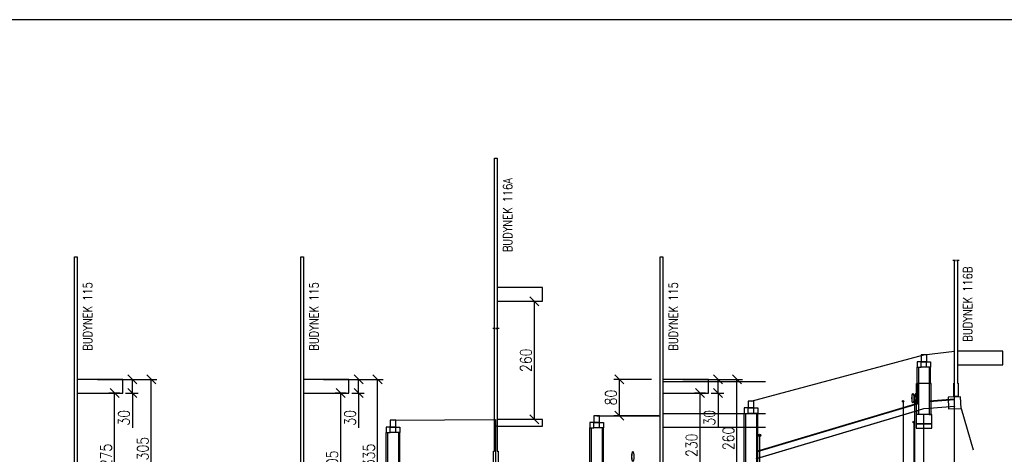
# Model space of a CAD drawing. Header units: millimetres. Extents: x -7377 to -5075, y 264 to 1193.
# Tile 15 of 23: x -5937 to -5720, y 498 to 594. Entities that reach past the tile are written whole.
import ezdxf

# ---------------------------------------------------------------- set-up
doc = ezdxf.new("R2010")
doc.units = ezdxf.units.MM
doc.header["$LTSCALE"] = 2
for name, color, linetype in [('IS ddd', 2, 'Continuous'), ('ks_Linie_opisowe', 7, 'Continuous'), ('ks_Linie_tabeli', 7, 'Continuous'), ('ks_Odcinki_1', 7, 'Continuous'), ('ks_Teren_istn', 3, 'Continuous'), ('ks_Uzbr_podz', 7, 'Continuous'), ('ks_Wezly_1', 7, 'Continuous')]:
    doc.layers.add(name, color=color, linetype=linetype)
doc.styles.get("Standard").update_dxf_attribs({"font": 'simplex.shx', "width": 0.8})
doc.dimstyles.new('ISO-25', dxfattribs={"dimtxt": 2.5, "dimasz": 2.5, "dimexe": 1.25, "dimexo": 0.625, "dimtad": 1, "dimtxsty": 'Standard', "dimcen": 2.5, "dimadec": 0, "dimazin": 0, "dimtfac": 1, "dimtmove": 0, "dimatfit": 3, "dimfxl": 0, "dimarcsym": 0})

# ---------------------------------------------------------------- blocks, each defined once
blk = doc.blocks.new('_Oblique')
at = {"color": 0, "linetype": 'ByBlock', "lineweight": -2}
blk.add_line((-0.5, -0.5), (0.5, 0.5), dxfattribs=at)
blk = doc.blocks.new('*D483')
at = {"layer": 'Defpoints', "color": 0, "lineweight": -2}
for p, q in [((-5785.38, 514.8), (-5777.84, 514.8)), ((-5779.09, 488.8), (-5779.09, 514.8)), ((-5784.76, 488.8), (-5777.84, 488.8))]:
    blk.add_line(p, q, dxfattribs=at)
at = {"layer": 'Defpoints', "color": 0}
for p in [(-5786.01, 514.8), (-5779.09, 514.8), (-5785.38, 488.8)]:
    blk.add_point(p, dxfattribs=at)
at = {"layer": 'Defpoints', "color": 0, "lineweight": -2, "xscale": 2, "yscale": 2, "zscale": 2}
for p, rotation in [((-5779.09, 514.8), 90), ((-5779.09, 488.8), 270)]:
    blk.add_blockref('_Oblique', p, dxfattribs=dict(at, rotation=rotation))
at = {"layer": 'Defpoints', "color": 0, "insert": (-5780.96, 501.8), "char_height": 2.5, "attachment_point": 5, "rotation": 90}
blk.add_mtext('260', dxfattribs=at)
blk = doc.blocks.new('*D484')
at = {"layer": 'Defpoints', "color": 0, "lineweight": -2}
for p, q in [((-5790.97, 514.8), (-5782, 514.8)), ((-5783.25, 511.8), (-5783.25, 514.8)), ((-5784.76, 511.8), (-5782, 511.8)), ((-5783.25, 511.8), (-5783.25, 504.1))]:
    blk.add_line(p, q, dxfattribs=at)
at = {"layer": 'Defpoints', "color": 0}
for p in [(-5791.6, 514.8), (-5783.25, 514.8), (-5785.38, 511.8)]:
    blk.add_point(p, dxfattribs=at)
at = {"layer": 'Defpoints', "color": 0, "lineweight": -2, "xscale": 2, "yscale": 2, "zscale": 2}
for p, rotation in [((-5783.25, 514.8), 90), ((-5783.25, 511.8), 270)]:
    blk.add_blockref('_Oblique', p, dxfattribs=dict(at, rotation=rotation))
at = {"layer": 'Defpoints', "color": 0, "insert": (-5785.13, 506.34), "char_height": 2.5, "attachment_point": 5, "rotation": 90}
blk.add_mtext('30', dxfattribs=at)
blk = doc.blocks.new('*D485')
at = {"layer": 'Defpoints', "color": 0, "lineweight": -2}
for p, q in [((-5786.01, 511.8), (-5788.44, 511.8)), ((-5787.19, 488.8), (-5787.19, 511.8)), ((-5786.01, 488.8), (-5788.44, 488.8))]:
    blk.add_line(p, q, dxfattribs=at)
at = {"layer": 'Defpoints', "color": 0}
for p in [(-5787.19, 511.8), (-5785.38, 511.8), (-5785.38, 488.8)]:
    blk.add_point(p, dxfattribs=at)
at = {"layer": 'Defpoints', "color": 0, "lineweight": -2, "xscale": 2, "yscale": 2, "zscale": 2}
for p, rotation in [((-5787.19, 511.8), 90), ((-5787.19, 488.8), 270)]:
    blk.add_blockref('_Oblique', p, dxfattribs=dict(at, rotation=rotation))
at = {"layer": 'Defpoints', "color": 0, "insert": (-5789.06, 500.3), "char_height": 2.5, "attachment_point": 5, "rotation": 90}
blk.add_mtext('230', dxfattribs=at)
blk = doc.blocks.new('*D486')
at = {"layer": 'Defpoints', "color": 0, "lineweight": -2}
for p, q in [((-5797.89, 514.8), (-5806.2, 514.8)), ((-5804.95, 506.8), (-5804.95, 514.8)), ((-5796.31, 506.8), (-5806.2, 506.8))]:
    blk.add_line(p, q, dxfattribs=at)
at = {"layer": 'Defpoints', "color": 0}
for p in [(-5804.95, 514.8), (-5797.27, 514.8), (-5795.68, 506.8)]:
    blk.add_point(p, dxfattribs=at)
at = {"layer": 'Defpoints', "color": 0, "lineweight": -2, "xscale": 2, "yscale": 2, "zscale": 2}
for p, rotation in [((-5804.95, 514.8), 90), ((-5804.95, 506.8), 270)]:
    blk.add_blockref('_Oblique', p, dxfattribs=dict(at, rotation=rotation))
at = {"layer": 'Defpoints', "color": 0, "insert": (-5806.82, 510.8), "char_height": 2.5, "attachment_point": 5, "rotation": 90}
blk.add_mtext('80', dxfattribs=at)
blk = doc.blocks.new('*D488')
at = {"layer": 'Defpoints', "color": 0, "lineweight": -2}
for p, q in [((-5914.29, 514.8), (-5906.75, 514.8)), ((-5908, 484.3), (-5908, 514.8)), ((-5913.66, 484.3), (-5906.75, 484.3))]:
    blk.add_line(p, q, dxfattribs=at)
at = {"layer": 'Defpoints', "color": 0}
for p in [(-5914.91, 514.8), (-5908, 514.8), (-5914.29, 484.3)]:
    blk.add_point(p, dxfattribs=at)
at = {"layer": 'Defpoints', "color": 0, "lineweight": -2, "xscale": 2, "yscale": 2, "zscale": 2}
for p, rotation in [((-5908, 514.8), 90), ((-5908, 484.3), 270)]:
    blk.add_blockref('_Oblique', p, dxfattribs=dict(at, rotation=rotation))
at = {"layer": 'Defpoints', "color": 0, "insert": (-5909.87, 499.55), "char_height": 2.5, "attachment_point": 5, "rotation": 90}
blk.add_mtext('305', dxfattribs=at)
blk = doc.blocks.new('*D489')
at = {"layer": 'Defpoints', "color": 0, "lineweight": -2}
for p, q in [((-5919.88, 514.8), (-5910.91, 514.8)), ((-5912.16, 511.8), (-5912.16, 514.8)), ((-5913.66, 511.8), (-5910.91, 511.8)), ((-5912.16, 511.8), (-5912.16, 504.1))]:
    blk.add_line(p, q, dxfattribs=at)
at = {"layer": 'Defpoints', "color": 0}
for p in [(-5920.5, 514.8), (-5912.16, 514.8), (-5914.29, 511.8)]:
    blk.add_point(p, dxfattribs=at)
at = {"layer": 'Defpoints', "color": 0, "lineweight": -2, "xscale": 2, "yscale": 2, "zscale": 2}
for p, rotation in [((-5912.16, 514.8), 90), ((-5912.16, 511.8), 270)]:
    blk.add_blockref('_Oblique', p, dxfattribs=dict(at, rotation=rotation))
at = {"layer": 'Defpoints', "color": 0, "insert": (-5914.03, 506.34), "char_height": 2.5, "attachment_point": 5, "rotation": 90}
blk.add_mtext('30', dxfattribs=at)
blk = doc.blocks.new('*D490')
at = {"layer": 'Defpoints', "color": 0, "lineweight": -2}
for p, q in [((-5914.91, 511.8), (-5917.34, 511.8)), ((-5916.09, 484.3), (-5916.09, 511.8)), ((-5914.91, 484.3), (-5917.34, 484.3))]:
    blk.add_line(p, q, dxfattribs=at)
at = {"layer": 'Defpoints', "color": 0}
for p in [(-5916.09, 511.8), (-5914.29, 511.8), (-5914.29, 484.3)]:
    blk.add_point(p, dxfattribs=at)
at = {"layer": 'Defpoints', "color": 0, "lineweight": -2, "xscale": 2, "yscale": 2, "zscale": 2}
for p, rotation in [((-5916.09, 511.8), 90), ((-5916.09, 484.3), 270)]:
    blk.add_blockref('_Oblique', p, dxfattribs=dict(at, rotation=rotation))
at = {"layer": 'Defpoints', "color": 0, "insert": (-5917.97, 498.05), "char_height": 2.5, "attachment_point": 5, "rotation": 90}
blk.add_mtext('275', dxfattribs=at)
blk = doc.blocks.new('*D491')
at = {"layer": 'Defpoints', "color": 0, "lineweight": -2}
for p, q in [((-5864.49, 514.8), (-5856.95, 514.8)), ((-5858.2, 481.3), (-5858.2, 514.8)), ((-5863.87, 481.3), (-5856.95, 481.3))]:
    blk.add_line(p, q, dxfattribs=at)
at = {"layer": 'Defpoints', "color": 0}
for p in [(-5865.12, 514.8), (-5858.2, 514.8), (-5864.49, 481.3)]:
    blk.add_point(p, dxfattribs=at)
at = {"layer": 'Defpoints', "color": 0, "lineweight": -2, "xscale": 2, "yscale": 2, "zscale": 2}
for p, rotation in [((-5858.2, 514.8), 90), ((-5858.2, 481.3), 270)]:
    blk.add_blockref('_Oblique', p, dxfattribs=dict(at, rotation=rotation))
at = {"layer": 'Defpoints', "color": 0, "insert": (-5860.08, 498.05), "char_height": 2.5, "attachment_point": 5, "rotation": 90}
blk.add_mtext('335', dxfattribs=at)
blk = doc.blocks.new('*D492')
at = {"layer": 'Defpoints', "color": 0, "lineweight": -2}
for p, q in [((-5870.08, 514.8), (-5861.12, 514.8)), ((-5862.37, 511.8), (-5862.37, 514.8)), ((-5863.87, 511.8), (-5861.12, 511.8)), ((-5862.37, 511.8), (-5862.37, 504.1))]:
    blk.add_line(p, q, dxfattribs=at)
at = {"layer": 'Defpoints', "color": 0}
for p in [(-5870.71, 514.8), (-5862.37, 514.8), (-5864.49, 511.8)]:
    blk.add_point(p, dxfattribs=at)
at = {"layer": 'Defpoints', "color": 0, "lineweight": -2, "xscale": 2, "yscale": 2, "zscale": 2}
for p, rotation in [((-5862.37, 514.8), 90), ((-5862.37, 511.8), 270)]:
    blk.add_blockref('_Oblique', p, dxfattribs=dict(at, rotation=rotation))
at = {"layer": 'Defpoints', "color": 0, "insert": (-5864.24, 506.34), "char_height": 2.5, "attachment_point": 5, "rotation": 90}
blk.add_mtext('30', dxfattribs=at)
blk = doc.blocks.new('*D493')
at = {"layer": 'Defpoints', "color": 0, "lineweight": -2}
for p, q in [((-5865.12, 511.8), (-5867.55, 511.8)), ((-5866.3, 481.3), (-5866.3, 511.8)), ((-5865.12, 481.3), (-5867.55, 481.3))]:
    blk.add_line(p, q, dxfattribs=at)
at = {"layer": 'Defpoints', "color": 0}
for p in [(-5866.3, 511.8), (-5864.49, 511.8), (-5864.49, 481.3)]:
    blk.add_point(p, dxfattribs=at)
at = {"layer": 'Defpoints', "color": 0, "lineweight": -2, "xscale": 2, "yscale": 2, "zscale": 2}
for p, rotation in [((-5866.3, 511.8), 90), ((-5866.3, 481.3), 270)]:
    blk.add_blockref('_Oblique', p, dxfattribs=dict(at, rotation=rotation))
at = {"layer": 'Defpoints', "color": 0, "insert": (-5868.18, 496.55), "char_height": 2.5, "attachment_point": 5, "rotation": 90}
blk.add_mtext('305', dxfattribs=at)
blk = doc.blocks.new('*D496')
at = {"layer": 'Defpoints', "color": 0, "lineweight": -2}
for p, q in [((-5826.23, 532), (-5822.41, 532)), ((-5823.66, 506), (-5823.66, 532)), ((-5822.48, 506), (-5824.91, 506))]:
    blk.add_line(p, q, dxfattribs=at)
at = {"layer": 'Defpoints', "color": 0}
for p in [(-5826.85, 532), (-5823.66, 532), (-5821.85, 506)]:
    blk.add_point(p, dxfattribs=at)
at = {"layer": 'Defpoints', "color": 0, "lineweight": -2, "xscale": 2, "yscale": 2, "zscale": 2}
for p, rotation in [((-5823.66, 532), 90), ((-5823.66, 506), 270)]:
    blk.add_blockref('_Oblique', p, dxfattribs=dict(at, rotation=rotation))
at = {"layer": 'Defpoints', "color": 0, "insert": (-5825.53, 519), "char_height": 2.5, "attachment_point": 5, "rotation": 90}
blk.add_mtext('260', dxfattribs=at)

msp = doc.modelspace()

# ---------------------------------------------------------------- hatches: boundary and pattern name
at = {"layer": 'ks_Wezly_1'}
h = msp.add_hatch(dxfattribs=at)
h.set_pattern_fill('ANSI31', color=256, style=0)
h.set_pattern_definition([(45, (-6994.7965, 297), (-0.088388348, 0.088388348), [])])
h.paths.add_polyline_path([(-5739.523, 509.453), (-5739.139, 509.568), (-5739.139, 513.9), (-5739.439, 513.9), (-5739.523, 513.9)])

# ---------------------------------------------------------------- linework, layer by layer
at = {"layer": 'Defpoints', "color": 6}
for p, q in [((-5795.381, 514.3), (-5772.799, 514.3)), ((-5795.381, 507.3), (-5772.799, 507.3)), ((-5795.381, 504.3), (-5772.799, 504.3))]:
    msp.add_line(p, q, dxfattribs=at)
at = {"layer": 'IS ddd', "color": 2}
msp.add_line((-5729.754, 508.382), (-5727.069, 499.272), dxfattribs=at)
at = {"layer": 'IS ddd'}
for points in [[(-6969.797, 307), (-5499.797, 307), (-5499.797, 594), (-6969.797, 594)], [(-5831.854, 504.5), (-5832.454, 504.5), (-5832.454, 563.5), (-5831.854, 563.5)], [(-5924.289, 482.8), (-5924.889, 482.8), (-5924.889, 541.8), (-5924.289, 541.8)], [(-5874.495, 479.8), (-5875.095, 479.8), (-5875.095, 541.8), (-5874.495, 541.8)], [(-5795.381, 487.3), (-5795.981, 487.3), (-5795.981, 541.8), (-5795.381, 541.8)], [(-5831.854, 532), (-5821.854, 532), (-5821.854, 535), (-5831.854, 535)], [(-5730.568, 518), (-5720.568, 518), (-5720.568, 521), (-5730.568, 521)], [(-5924.289, 511.8), (-5914.289, 511.8), (-5914.289, 514.8), (-5924.289, 514.8)], [(-5874.495, 511.8), (-5864.495, 511.8), (-5864.495, 514.8), (-5874.495, 514.8)], [(-5795.381, 511.8), (-5785.381, 511.8), (-5785.381, 514.8), (-5795.381, 514.8)], [(-5831.854, 504.5), (-5821.854, 504.5), (-5821.854, 506), (-5831.854, 506)]]:
    msp.add_lwpolyline(points, close=True, dxfattribs=at)
for points in [[(-5730.168, 541), (-5730.768, 541), (-5730.568, 541), (-5730.568, 514), (-5730.368, 514), (-5730.368, 511), (-5730.868, 511), (-5730.868, 511), (-5731.368, 511), (-5731.368, 514), (-5731.168, 514), (-5731.168, 541), (-5730.968, 541), (-5731.568, 541)], [(-5730.168, 541), (-5730.768, 541), (-5730.568, 541), (-5730.568, 514), (-5730.368, 514), (-5730.368, 511), (-5730.868, 511), (-5730.868, 511), (-5731.368, 511), (-5731.368, 514), (-5731.168, 514), (-5731.168, 541), (-5730.968, 541), (-5731.568, 541)], [(-5831.454, 526), (-5832.054, 526), (-5831.854, 526), (-5831.854, 499), (-5831.654, 499), (-5831.654, 496), (-5832.154, 496), (-5832.154, 496), (-5832.654, 496), (-5832.654, 499), (-5832.454, 499), (-5832.454, 526), (-5832.254, 526), (-5832.854, 526)]]:
    msp.add_lwpolyline(points, dxfattribs=at)
at = {"layer": 'IS ddd', "color": 2}
msp.add_lwpolyline([(-5732.496, 508.291), (-5729.754, 508.382), (-5729.841, 510.98), (-5732.582, 510.888)], close=True, dxfattribs=at)
at = {"layer": 'ks_Linie_opisowe'}
msp.add_line((-5742.501, 509.977), (-5742.501, 397), dxfattribs=at)
for points in [[(-5740.021, 510.642), (-5740.021, 460.48), (-5728.468, 450.48), (-5728.468, 397)], [(-5740.166, 505.4), (-5740.166, 460.48), (-5735.239, 450.48), (-5735.239, 397)], [(-5774.101, 502.504), (-5774.101, 479), (-5770.481, 469), (-5770.481, 397)]]:
    msp.add_lwpolyline(points, dxfattribs=at)
at = {"layer": 'ks_Linie_tabeli'}
for points in [[(-5731.168, 397), (-5731.168, 521)], [(-5832.154, 397), (-5832.154, 506)], [(-5795.981, 397), (-5795.981, 506.8)], [(-5737.939, 397), (-5737.939, 507.04)]]:
    msp.add_lwpolyline(points, dxfattribs=at)
at = {"layer": 'ks_Odcinki_1'}
for points in [[(-5774.781, 498.814), (-5739.139, 509.495), (-5739.139, 509.568), (-5774.781, 498.887)], [(-5736.739, 509.945), (-5731.168, 510.362), (-5731.168, 510.435), (-5736.739, 510.017)], [(-5774.781, 497.36), (-5739.139, 508.04), (-5739.139, 507.968), (-5774.781, 497.287)], [(-5736.739, 508.49), (-5731.168, 508.908), (-5731.168, 508.835), (-5736.739, 508.417)]]:
    msp.add_lwpolyline(points, close=True, dxfattribs=at)
at = {"layer": 'ks_Teren_istn'}
for points in [[(-5775.981, 510), (-5737.939, 520.2), (-5731.168, 521)], [(-5854.795, 505.8), (-5832.154, 506)], [(-5809.954, 506.8), (-5795.981, 506.8)]]:
    msp.add_lwpolyline(points, dxfattribs=at)
at = {"layer": 'ks_Uzbr_podz'}
for centre, radius in [((-5742.501, 509.977), 0.168), ((-5742.501, 509.977), 0.16), ((-5740.166, 505.4), 0.2), ((-5740.166, 505.4), 0.191), ((-5774.101, 502.504), 0.25)]:
    msp.add_circle(centre, radius, dxfattribs=at)
for centre, major_axis in [((-5740.341, 510.642), (0, -1.05)), ((-5740.341, 510.642), (0, -1)), ((-5739.701, 510.642), (0, -1.05)), ((-5739.701, 510.642), (0, -1)), ((-5801.994, 497.8), (0, -1.1)), ((-5801.994, 497.8), (0, -1))]:
    msp.add_ellipse(centre, major_axis=major_axis, ratio=0.2, dxfattribs=at)
at = {"layer": 'ks_Wezly_1'}
for p, q in [((-5737.339, 518.7), (-5738.539, 518.7)), ((-5737.339, 517.5), (-5738.539, 517.5)), ((-5736.619, 513.9), (-5739.259, 513.9)), ((-5775.381, 508.5), (-5776.581, 508.5)), ((-5775.381, 507.3), (-5776.581, 507.3)), ((-5809.354, 505.3), (-5810.554, 505.3)), ((-5854.195, 504.3), (-5855.395, 504.3)), ((-5854.195, 503.1), (-5855.395, 503.1)), ((-5809.354, 504.1), (-5810.554, 504.1))]:
    msp.add_line(p, q, dxfattribs=at)
for points in [[(-5738.563, 518.7), (-5737.315, 518.7), (-5737.315, 520.2), (-5738.563, 520.2)], [(-5738.539, 518.7), (-5739.439, 518.7), (-5739.439, 517.5), (-5738.539, 517.5)], [(-5737.339, 518.7), (-5736.439, 518.7), (-5736.439, 517.5), (-5737.339, 517.5)], [(-5739.139, 513.9), (-5739.439, 513.9), (-5739.439, 517.5), (-5739.139, 517.5)], [(-5736.739, 513.9), (-5736.439, 513.9), (-5736.439, 517.5), (-5736.739, 517.5)], [(-5739.139, 507.04), (-5739.523, 507.04), (-5739.523, 513.9), (-5739.139, 513.9)], [(-5736.739, 507.04), (-5736.355, 507.04), (-5736.355, 513.9), (-5736.739, 513.9)], [(-5776.605, 508.5), (-5775.357, 508.5), (-5775.357, 510), (-5776.605, 510)], [(-5776.581, 508.5), (-5777.481, 508.5), (-5777.481, 507.3), (-5776.581, 507.3)], [(-5777.181, 494.7), (-5777.481, 494.7), (-5777.481, 507.3), (-5777.181, 507.3)], [(-5775.381, 508.5), (-5774.481, 508.5), (-5774.481, 507.3), (-5775.381, 507.3)], [(-5774.781, 494.7), (-5774.481, 494.7), (-5774.481, 507.3), (-5774.781, 507.3)], [(-5737.939, 507.04), (-5739.139, 507.04), (-5739.139, 508.04), (-5737.939, 508.4), (-5736.739, 508.49), (-5736.739, 507.04)], [(-5855.419, 504.3), (-5854.171, 504.3), (-5854.171, 505.8), (-5855.419, 505.8)], [(-5810.554, 505.3), (-5811.454, 505.3), (-5811.454, 504.1), (-5810.554, 504.1)], [(-5810.578, 505.3), (-5809.33, 505.3), (-5809.33, 506.8), (-5810.578, 506.8)], [(-5809.354, 505.3), (-5808.454, 505.3), (-5808.454, 504.1), (-5809.354, 504.1)], [(-5739.667, 505.04), (-5736.211, 505.04), (-5736.211, 507.04), (-5739.667, 507.04)], [(-5739.667, 504.04), (-5736.211, 504.04), (-5736.211, 505.04), (-5739.667, 505.04)], [(-5855.395, 504.3), (-5856.295, 504.3), (-5856.295, 503.1), (-5855.395, 503.1)], [(-5855.995, 490.5), (-5856.295, 490.5), (-5856.295, 503.1), (-5855.995, 503.1)], [(-5854.195, 504.3), (-5853.295, 504.3), (-5853.295, 503.1), (-5854.195, 503.1)], [(-5853.595, 490.5), (-5853.295, 490.5), (-5853.295, 503.1), (-5853.595, 503.1)], [(-5811.154, 491.5), (-5811.454, 491.5), (-5811.454, 504.1), (-5811.154, 504.1)], [(-5808.754, 491.5), (-5808.454, 491.5), (-5808.454, 504.1), (-5808.754, 504.1)]]:
    msp.add_lwpolyline(points, close=True, dxfattribs=at)

# ---------------------------------------------------------------- texts
at = {"layer": 'IS ddd', "width": 0.8}
for s, p in [('BUDYNEK 116A', (-5828.56, 542.802)), ('BUDYNEK 116B', (-5727.274, 523.102)), ('BUDYNEK 115', (-5920.995, 521.102)), ('BUDYNEK 115', (-5871.201, 521.102)), ('BUDYNEK 115', (-5792.086, 521.102))]:
    msp.add_text(s, height=2, rotation=90, dxfattribs=at).set_placement(p)

# ---------------------------------------------------------------- dimensions: what is measured, and where the dimension line sits
at = {"layer": 'Defpoints', "color": 6}
for base, p1, p2, picture, middle in [((-5823.659, 532), (-5821.854, 506), (-5826.854, 532), '*D496', (-5825.534, 519)), ((-5907.996, 514.8), (-5914.289, 484.3), (-5914.914, 514.8), '*D488', (-5909.871, 499.55)), ((-5858.202, 514.8), (-5864.495, 481.3), (-5865.12, 514.8), '*D491', (-5860.077, 498.05)), ((-5804.948, 514.8), (-5795.681, 506.8), (-5797.266, 514.8), '*D486', (-5806.823, 510.8)), ((-5779.087, 514.8), (-5785.381, 488.8), (-5786.006, 514.8), '*D483', (-5780.962, 501.8)), ((-5916.094, 511.8), (-5914.289, 484.3), (-5914.289, 511.8), '*D490', (-5917.969, 498.05)), ((-5866.3, 511.8), (-5864.495, 481.3), (-5864.495, 511.8), '*D493', (-5868.175, 496.55)), ((-5787.186, 511.8), (-5785.381, 488.8), (-5785.381, 511.8), '*D485', (-5789.061, 500.3))]:
    dim = msp.add_linear_dim(base=base, p1=p1, p2=p2, angle=90, dimstyle='ISO-25', override={"dimasz": 2, "dimdec": 0, "dimlfac": 10, "dimblk1": 'Oblique', "dimblk2": 'Oblique', "dimsah": 1}, dxfattribs=at)
    dim.commit()
    dim.dimension.update_dxf_attribs({"geometry": picture, "text_midpoint": middle})
for base, p1, p2, picture, middle in [((-5912.16, 514.8), (-5914.289, 511.8), (-5920.503, 514.8), '*D489', (-5912.16, 506.344)), ((-5862.366, 514.8), (-5864.495, 511.8), (-5870.709, 514.8), '*D492', (-5862.366, 506.344)), ((-5783.252, 514.8), (-5785.381, 511.8), (-5791.595, 514.8), '*D484', (-5783.252, 506.344))]:
    dim = msp.add_linear_dim(base=base, p1=p1, p2=p2, angle=90, dimstyle='ISO-25', override={"dimasz": 2, "dimdec": 0, "dimlfac": 10, "dimblk1": 'Oblique', "dimblk2": 'Oblique', "dimsah": 1}, dxfattribs=at)
    dim.commit()
    dim.dimension.update_dxf_attribs({"geometry": picture, "text_midpoint": middle, "dimtype": 160})

doc.saveas('drawing.dxf')
